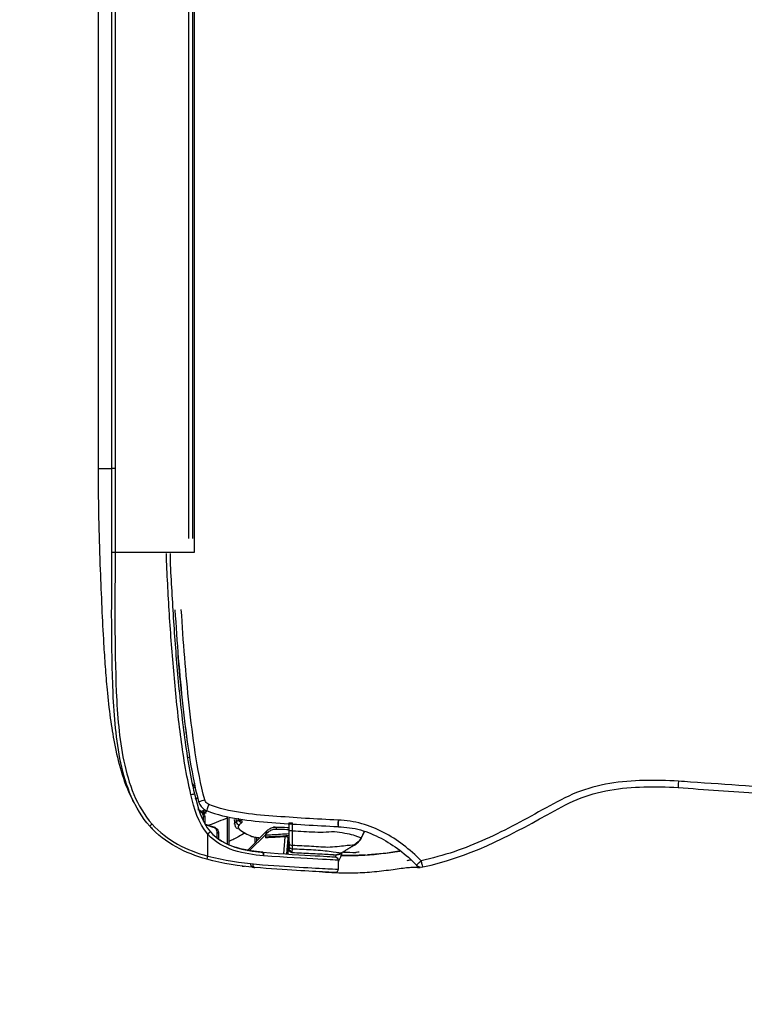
# Model space of a CAD drawing. Header units: millimetres. Extents: x 922208 to 1069538, y -182208 to -99877.
# Tile 194 of 256: x 998254 to 998359, y -162346 to -162203. Entities that reach past the tile are written whole.
import ezdxf
from ezdxf import colors
from ezdxf.entities.mleader import LeaderData, LeaderLine
from ezdxf.math import Vec2, Vec3

# ---------------------------------------------------------------- set-up
doc = ezdxf.new("R2010")
doc.units = ezdxf.units.MM
doc.header["$MEASUREMENT"] = 0
doc.layers.add('IS_KLIM Opis_Średnice', color=7, linetype='Continuous', lineweight=9)
doc.layers.add('IS_KLIM_urządzenia', color=3, linetype='Continuous')

# ---------------------------------------------------------------- blocks, each defined once
blk = doc.blocks.new('G$CFEA986A8')
at = {"layer": 'IS_KLIM_urządzenia', "linetype": 'Continuous'}
for p, q in [((960.8, 27.59), (960.8, 27.59)), ((960.8, 27.59), (960.8, 27.58)), ((960.8, 27.58), (960.8, 27.58)), ((965.33, 27.29), (963.06, 27.49)), ((965.34, 27.5), (963.25, 27.5)), ((963.62, 27.59), (963.77, 27.59)), ((963.77, 27.59), (963.62, 27.59)), ((963.62, 27.59), (963.62, 27.59)), ((963.62, 27.59), (963.62, 27.59)), ((963.78, 27.59), (963.64, 27.59)), ((963.65, 27.59), (963.64, 27.59)), ((963.64, 27.59), (963.65, 27.59)), ((964.65, 27.59), (963.77, 27.59)), ((964.65, 27.59), (963.78, 27.59)), ((963.81, 27.59), (964.11, 27.59)), ((964.11, 27.59), (963.81, 27.59)), ((964.65, 27.59), (963.82, 27.59)), ((963.82, 27.59), (963.82, 27.59)), ((963.96, 27.59), (964.65, 27.59)), ((963.96, 27.59), (963.96, 27.59)), ((964.65, 27.59), (963.96, 27.59)), ((963.96, 27.59), (964.65, 27.59)), ((963.96, 27.59), (963.96, 27.59)), ((964.65, 27.59), (963.96, 27.59)), ((964.64, 27.59), (964.65, 27.59)), ((965.15, 28.07), (964.65, 27.59)), ((964.65, 27.59), (965.09, 28)), ((965.09, 28), (964.65, 27.59)), ((965.08, 27.99), (964.65, 27.59)), ((964.66, 27.6), (964.65, 27.59)), ((964.65, 27.59), (964.66, 27.6)), ((964.65, 27.59), (964.65, 27.59)), ((964.65, 27.58), (964.65, 27.59)), ((964.65, 27.59), (964.65, 27.59)), ((964.65, 27.59), (964.65, 27.59)), ((964.65, 27.59), (964.65, 27.59)), ((964.65, 27.59), (964.65, 27.59)), ((964.65, 27.59), (964.65, 27.59)), ((964.65, 27.59), (964.65, 27.59)), ((964.65, 27.58), (964.65, 27.58)), ((965.08, 28), (964.75, 27.68)), ((964.76, 27.69), (965.08, 27.99)), ((965.13, 27.95), (965.13, 27.96)), ((965.13, 27.94), (965.13, 27.94)), ((965.13, 27.94), (965.13, 27.94)), ((962.82, 27.01), (965.29, 26.79)), ((962.49, 24.22), (962.22, 24.49)), ((962.04, 24.32), (962.13, 24.22)), ((962.13, 24.22), (964.85, 21.51)), ((962.13, 24.22), (962.49, 24.22)), ((964.88, 21.83), (962.49, 24.22)), ((962.49, 24.22), (962.63, 24.22)), ((46.52, 13.96), (921.55, 13.84)), ((48.58, 13.7), (919.48, 13.58)), ((919.48, 13.06), (48.58, 13.18)), ((921.53, 13.84), (921.53, 2.34)), ((58.74, 2.46), (909.33, 2.34)), ((909.33, 1.87), (58.74, 1.98)), ((58.73, 0), (909.33, -0.12))]:
    blk.add_line(p, q, dxfattribs=at)
for centre, radius, start, end in [((966.23, 46.82), 1, 314.7826, 11.7219), ((965.57, 23.69), 0.5, 174.3028, 174.8572)]:
    blk.add_arc(centre, radius, start, end, dxfattribs=at)
at = {"layer": 'IS_KLIM_urządzenia', "linetype": 'Continuous', "extrusion": (0, 0, -1)}
for centre, start, end in [((-966.24, 34.23), 2.819, 90), ((-967.54, 34.23), 90, 182.7932)]:
    blk.add_arc(centre, 0.5, start, end, dxfattribs=at)
at = {"layer": 'IS_KLIM_urządzenia', "linetype": 'Continuous'}
for centre, major_axis, ratio, start_param, end_param in [((954.69, 84.17), (-0.998, 0.07), 0.023762, 1.636562, 3.141593), ((966.23, 46.82), (-0.979, -0.203), 0.056856, 1.631801, 3.141593), ((966.23, 46.82), (-0.704, 0.71), 0.020204, 3.141593, 4.63148), ((960.36, 34.82), (0.999, -0.049), 0.051256, 4.768713, 6.283185), ((960.36, 34.78), (0.999, -0.047), 0.051373, 4.768607, 6.283185), ((960.8, 28.09), (0, 0.5), 0.002816, 3.141639, 4.764644), ((961.96, 28.09), (0, 0.5), 0.000868, 1.518284, 3.141546), ((963.62, 27.79), (0, -0.2), 0.000013, 0.000046, 1.220385), ((963.74, 28.09), (0, 0.5), 0.707175, 3.141658, 4.713759), ((964.1, 27.28), (-0.499, -0.033), 0.703948, 5.100293, 5.413725), ((964.11, 27.79), (0, 0.2), 0.000013, 3.141639, 4.361977), ((964.21, 28.09), (0, 0.5), 0.707187, 3.141658, 4.713902), ((961.71, 25.79), (-0.25, 0.009), 0.004928, 4.721292, 6.283312), ((962.22, 24.49), (0.177, 0.177), 0.009872, 1.573264, 3.141593), ((965.57, 23.69), (0.498, -0.05), 0.399009, 1.576336, 3.142289), ((965.57, 23.69), (0.498, -0.045), 0.399039, 1.572475, 3.141593), ((965.57, 23.75), (0.498, -0.042), 0.40242, 1.570829, 3.141593), ((966.78, 22.67), (-0.498, 0.048), 0.655613, 1.68664, 3.142509), ((960.03, 20.77), (-0.282, 0.413), 0.898755, 3.126761, 4.122323), ((960.3, 20.73), (0.367, 0.34), 0.8822, 4.14442, 5.443074), ((960.62, 20.38), (0.376, 0.33), 0.885836, 4.168001, 5.478744), ((962.34, 17.18), (0, 0.2), 0.576627, 0, 1.56207), ((958.09, 16.02), (0.925, -0.381), 0.043497, 4.774575, 6.283185), ((961.57, 16.6), (-0.192, 0.056), 0.184381, 0, 0.981312), ((962.44, 15.81), (0.326, -0.379), 0.006066, 3.141593, 4.776304), ((965.61, 15.81), (-0.482, 0.133), 0.040619, 1.62052, 3.141593), ((957.43, 15.43), (0.263, -0.965), 0.021464, 0, 1.498233), ((959.1, 15.2), (0.191, 0.059), 0.212832, 0.62596, 2.147611), ((959.27, 14.73), (-0.18, 0.087), 0.196125, 0, 1.166038), ((959.21, 15.5), (-0.19, -0.061), 0.210046, 3.10566, 3.756008), ((959.99, 15.18), (0, 0.2), 0.433029, 0, 1.56207), ((956.69, 13.39), (0.117, -0.486), 0.019962, 1.512141, 3.141593), ((960.96, 7.75), (-0.331, 0.375), 0.006851, 1.634627, 3.141593), ((921.53, 2.37), (0, 0.5), 0.000014, 1.623156, 3.109817)]:
    blk.add_ellipse(centre, major_axis=major_axis, ratio=ratio, start_param=start_param, end_param=end_param, dxfattribs=at)
at = {"layer": 'IS_KLIM_urządzenia', "linetype": 'Continuous', "extrusion": (0, 0, -1)}
for centre, major_axis, ratio, start_param, end_param in [((964.05, 27.59), (-0.725, 0), 0.000047, 1.659786, 2.553482), ((964.05, 27.59), (-0.725, 0), 0.000047, 3.72973, 4.623425), ((964.65, 28.09), (0.266, -0.423), 1, 5.550236, 6.844477)]:
    blk.add_ellipse(centre, major_axis=major_axis, ratio=ratio, start_param=start_param, end_param=end_param, dxfattribs=at)
at = {"layer": 'IS_KLIM_urządzenia', "linetype": 'Continuous'}
for points, knots in [([(955.58, 95.9), (955.58, 95.9), (955.58, 95.9), (955.53, 95.23), (955.49, 94.57), (955.25, 91.24), (955.06, 88.58), (954.84, 85.33), (954.79, 84.73), (954.75, 84.14)], [0, 0, 0, 0, 0.000005, 0.000005, 0.169628, 0.169628, 0.84812, 0.84812, 1, 1, 1, 1]), ([(954.75, 84.14), (954.63, 82.47), (954.61, 80.8), (954.69, 77.48), (954.82, 75.82), (955.37, 72.52), (955.81, 70.89), (957.03, 67.83), (957.82, 66.37), (960.23, 62.03), (961.84, 59.14), (964.54, 53.15), (965.62, 50.05), (966.3, 46.78)], [0, 0, 0, 0, 0.125, 0.125, 0.25, 0.25, 0.375, 0.375, 0.5, 0.5, 0.75, 0.75, 1, 1, 1, 1]), ([(967.2, 47.03), (965.86, 53.51), (962.85, 59.33), (958.84, 66.5), (958.05, 67.93), (956.79, 70.95), (956.34, 72.56), (955.76, 75.84), (955.63, 77.48), (955.55, 80.78), (955.57, 82.47), (955.68, 84.1)], [0, 0, 0, 0, 0.5, 0.5, 0.625, 0.625, 0.75, 0.75, 0.875, 0.875, 1, 1, 1, 1]), ([(966.3, 46.78), (964.67, 45.16), (963.24, 43.34), (961.67, 40.33), (961.23, 39.26), (960.62, 37.05), (960.47, 35.91), (960.41, 34.77)], [0, 0, 0, 0, 0.5, 0.5, 0.75, 0.75, 1, 1, 1, 1]), ([(961.36, 34.77), (961.41, 35.86), (961.55, 36.93), (962.13, 39.01), (962.55, 40.02), (964.04, 42.86), (965.39, 44.59), (966.93, 46.11)], [0, 0, 0, 0, 0.25, 0.25, 0.5, 0.5, 1, 1, 1, 1]), ([(967.94, 32.46), (967.98, 33.04), (968.04, 34.37), (968.09, 36.58), (968.01, 38.79), (967.83, 40.67), (967.66, 42.07), (967.47, 43.41), (967.32, 44.56), (967.24, 45.44), (967.23, 46.03), (967.25, 46.23), (967.27, 46.26)], [0, 0, 0, 0, 0.115267, 0.254457, 0.395518, 0.463491, 0.528201, 0.59274, 0.664878, 0.754718, 0.87115, 1, 1, 1, 1]), ([(967.3, 46.34), (967.3, 46.34), (967.31, 46.4), (967.29, 46.6), (967.29, 46.62), (967.29, 46.62)], [0, 0, 0, 0, 0.020014, 0.885037, 1, 1, 1, 1]), ([(965.56, 35.11), (965.56, 35.53), (965.57, 36.73), (965.52, 38.45), (965.36, 40.28), (965.19, 41.69), (965.03, 42.84), (964.95, 43.45), (964.92, 43.67)], [0, 0, 0, 0, 0.166496, 0.472954, 0.620259, 0.762905, 0.910022, 1, 1, 1, 1]), ([(961.96, 28.12), (962.02, 29.2), (962.07, 30.28), (962.16, 31.9), (962.19, 32.44), (962.06, 33.52), (962.05, 34.06), (962.26, 35.6), (962.42, 36.56), (962.87, 37.76), (963, 38.06), (963.01, 38.08)], [0, 0, 0, 0, 0.25, 0.25, 0.375, 0.375, 0.5, 0.5, 0.75, 0.75, 1, 1, 1, 1]), ([(964.07, 37.1), (963.98, 37.24), (963.79, 37.51), (963.45, 37.81), (963.16, 38.01), (963.04, 38.08), (963, 38.1)], [0, 0, 0, 0, 0.309065, 0.631823, 0.868077, 1, 1, 1, 1]), ([(964.07, 37.09), (963.98, 37.24), (963.78, 37.5), (963.44, 37.81), (963.16, 38), (963.05, 38.06), (963.01, 38.08)], [0, 0, 0, 0, 0.319138, 0.64537, 0.882709, 1, 1, 1, 1]), ([(965.05, 37.8), (965.06, 37.67), (965.08, 37.54), (965.1, 37.37), (965.1, 37.34), (965.1, 37.31)], [0, 0, 0, 0, 0.794972, 0.794972, 1, 1, 1, 1]), ([(964.04, 37.07), (964.04, 37.05), (964.05, 36.71), (964.19, 35.39), (964.31, 34.5), (964.4, 32.69), (964.28, 31.78), (964.18, 29.94), (964.14, 29.01), (964.09, 28.09)], [0, 0, 0, 0, 0.25, 0.25, 0.5, 0.5, 0.75, 0.75, 1, 1, 1, 1]), ([(960.41, 34.72), (960.26, 31.56), (960.06, 28.4), (959.71, 23.67), (959.56, 22.09), (959.07, 18.98), (958.75, 17.44), (958.13, 15.95)], [0, 0, 0, 0, 0.5, 0.5, 0.75, 0.75, 1, 1, 1, 1]), ([(959.02, 15.64), (959.64, 17.15), (959.98, 18.72), (960.49, 21.88), (960.64, 23.48), (961.01, 28.3), (961.2, 31.53), (961.35, 34.73)], [0, 0, 0, 0, 0.25, 0.25, 0.5, 0.5, 1, 1, 1, 1]), ([(960.41, 34.77), (960.41, 34.77), (960.41, 34.77), (960.41, 34.75), (960.41, 34.74), (960.41, 34.72)], [0, 0, 0, 0, 0.001414, 0.001414, 1, 1, 1, 1]), ([(961.35, 34.73), (961.35, 34.73), (961.35, 34.73), (961.35, 34.74), (961.36, 34.76), (961.36, 34.77)], [0, 0, 0, 0, 0.001471, 0.001471, 1, 1, 1, 1]), ([(964.56, 28.09), (964.61, 29), (964.65, 29.9), (964.75, 31.71), (964.82, 32.66), (965.03, 34.22), (965.11, 34.83), (965.16, 35.22), (965.17, 35.23), (965.17, 35.22), (965.17, 35.22), (965.17, 35.22)], [0, 0, 0, 0, 0.284008, 0.284008, 0.568016, 0.568016, 0.852024, 0.852024, 0.994028, 0.994028, 1, 1, 1, 1]), ([(965.46, 34.09), (965.46, 34.09), (965.46, 34.09), (965.46, 34.09), (965.46, 34.13), (965.46, 34.18), (965.46, 34.24), (965.45, 34.36), (965.43, 34.59), (965.34, 34.9), (965.23, 35.11), (965.15, 35.22)], [0, 0, 0, 0, 0.001602, 0.502486, 0.642444, 0.701637, 0.729046, 0.756167, 0.815817, 0.90057, 1, 1, 1, 1]), ([(965.16, 35.25), (965.59, 35.16), (966, 35.01), (966.42, 34.77), (966.45, 34.76), (966.47, 34.74)], [0, 0, 0, 0, 0.941622, 0.941622, 1, 1, 1, 1]), ([(965.16, 35.22), (965.2, 35.15), (965.31, 34.98), (965.39, 34.73), (965.43, 34.55), (965.44, 34.49)], [0, 0, 0, 0, 0.324072, 0.765618, 1, 1, 1, 1]), ([(965.46, 34.03), (965.46, 34.06), (965.46, 34.12), (965.46, 34.12), (965.46, 34.12), (965.46, 34.13), (965.46, 34.13), (965.46, 34.15), (965.46, 34.19), (965.46, 34.32), (965.43, 34.62), (965.36, 34.97), (965.2, 35.18), (965.16, 35.22)], [0, 0, 0, 0, 0.103876, 0.340883, 0.382554, 0.387142, 0.39037, 0.395164, 0.414092, 0.462737, 0.590801, 0.905937, 1, 1, 1, 1]), ([(966.24, 34.73), (966.24, 34.73), (966.19, 33.69), (965.98, 29.9), (965.85, 27.14), (965.59, 23.95)], [0, 0, 0, 0, 0.5, 0.5, 1, 1, 1, 1]), ([(965.63, 15.79), (966.27, 18.17), (966.59, 20.61), (967.02, 25.18), (967.13, 27.31), (967.34, 30.85), (967.42, 32.29), (967.52, 34.22), (967.54, 34.73), (967.54, 34.73)], [0, 0, 0, 0, 0.25, 0.25, 0.5, 0.5, 0.75, 0.75, 1, 1, 1, 1]), ([(965.08, 23.79), (965.34, 26.88), (965.47, 29.57), (965.69, 33.25), (965.74, 34.25), (965.74, 34.25)], [0, 0, 0, 0, 0.500106, 0.500106, 1, 1, 1, 1]), ([(965.46, 34.05), (965.46, 34.04), (965.46, 34.03), (965.45, 33.91), (965.44, 33.65), (965.38, 32.61), (965.33, 31.63), (965.24, 29.85), (965.2, 28.96), (965.15, 28.07)], [0, 0, 0, 0, 0.02439, 0.02439, 0.219512, 0.219512, 0.609756, 0.609756, 1, 1, 1, 1]), ([(968.04, 34.21), (968.04, 34.21), (968.01, 33.7), (967.91, 31.81), (967.82, 30.4), (967.61, 26.94), (967.5, 24.85), (967.06, 20.38), (966.74, 18), (966.09, 15.68)], [0, 0, 0, 0, 0.25, 0.25, 0.5, 0.5, 0.75, 0.75, 1, 1, 1, 1]), ([(967.95, 32.55), (967.95, 32.54), (967.95, 32.54), (967.95, 32.53), (967.95, 32.53), (967.95, 32.53), (967.95, 32.52), (967.95, 32.52)], [0, 0, 0, 0, 0.491862, 0.491862, 0.745898, 0.745898, 1, 1, 1, 1]), ([(961.96, 28.12), (961.63, 28.12), (961.3, 28.12), (960.91, 28.12), (960.86, 28.12), (960.81, 28.12)], [0, 0, 0, 0, 0.8646, 0.8646, 1, 1, 1, 1]), ([(961.52, 27.59), (961.52, 27.5), (961.51, 27.41), (961.49, 26.81), (961.47, 26.31), (961.46, 25.8)], [0, 0, 0, 0, 0.152905, 0.152905, 1, 1, 1, 1]), ([(961.63, 27.59), (961.65, 27.59), (961.67, 27.59), (961.77, 27.59), (961.86, 27.59), (962.03, 27.59), (962.11, 27.59), (962.18, 27.59), (962.19, 27.59), (962.2, 27.59)], [0, 0, 0, 0, 0.082278, 0.082278, 0.515336, 0.515336, 0.94848, 0.94848, 1, 1, 1, 1]), ([(961.7, 25.79), (961.71, 25.96), (961.72, 26.13), (961.74, 26.73), (961.75, 27.16), (961.77, 27.59)], [0, 0, 0, 0, 0.277754, 0.277754, 1, 1, 1, 1]), ([(964.09, 28.09), (963.86, 28.1), (963.57, 28.1), (962.96, 28.11), (962.63, 28.11), (962.19, 28.12), (962.07, 28.12), (961.96, 28.12)], [0, 0, 0, 0, 0.429825, 0.429825, 0.859756, 0.859756, 1, 1, 1, 1]), ([(961.96, 27.59), (962.06, 27.59), (962.15, 27.59), (962.52, 27.59), (962.8, 27.59), (963.31, 27.59), (963.54, 27.59), (963.74, 27.59)], [0, 0, 0, 0, 0.140214, 0.140214, 0.570124, 0.570124, 1, 1, 1, 1]), ([(962.2, 27.59), (962.36, 27.59), (962.53, 27.59), (963.01, 27.59), (963.32, 27.59), (963.62, 27.59)], [0, 0, 0, 0, 0.351844, 0.351844, 1, 1, 1, 1]), ([(962.41, 27.59), (962.46, 26.77), (962.51, 25.96), (962.59, 24.83), (962.61, 24.52), (962.63, 24.22)], [0, 0, 0, 0, 0.726529, 0.726529, 1, 1, 1, 1]), ([(962.85, 24.21), (962.84, 24.38), (962.82, 24.54), (962.77, 25.38), (962.73, 26.04), (962.67, 27), (962.65, 27.3), (962.63, 27.59)], [0, 0, 0, 0, 0.147619, 0.147619, 0.738093, 0.738093, 1, 1, 1, 1]), ([(963.06, 27.49), (963.03, 27.49), (962.99, 27.48), (962.93, 27.44), (962.9, 27.41), (962.86, 27.33), (962.84, 27.29), (962.82, 27.19), (962.81, 27.14), (962.81, 27.06), (962.81, 27.04), (962.82, 27.01)], [0, 0, 0, 0, 0.247479, 0.247479, 0.496795, 0.496795, 0.717384, 0.717384, 0.907765, 0.907765, 1, 1, 1, 1]), ([(963.62, 27.59), (963.63, 27.59), (963.63, 27.59), (963.63, 27.59), (963.64, 27.59), (963.67, 27.59), (963.7, 27.59), (963.73, 27.59), (963.74, 27.59), (963.75, 27.59)], [0, 0, 0, 0, 0.03684, 0.03684, 0.184198, 0.184198, 0.773632, 0.773632, 1, 1, 1, 1]), ([(963.62, 27.59), (963.64, 27.59), (963.66, 27.59), (963.7, 27.59), (963.73, 27.59), (963.76, 27.59), (963.77, 27.59), (963.78, 27.59)], [0, 0, 0, 0, 0.33263, 0.33263, 0.794188, 0.794188, 1, 1, 1, 1]), ([(963.62, 27.59), (963.63, 27.59), (963.63, 27.59), (963.64, 27.59), (963.64, 27.59), (963.67, 27.59), (963.7, 27.59), (963.76, 27.59), (963.79, 27.59), (963.82, 27.59)], [0, 0, 0, 0, 0.02531, 0.02531, 0.126549, 0.126549, 0.531507, 0.531507, 1, 1, 1, 1]), ([(963.78, 27.59), (963.77, 27.59), (963.76, 27.59), (963.72, 27.59), (963.68, 27.59), (963.65, 27.59)], [0, 0, 0, 0, 0.257776, 0.257776, 1, 1, 1, 1]), ([(963.65, 27.59), (963.66, 27.59), (963.67, 27.59), (963.72, 27.59), (963.75, 27.59), (963.78, 27.59)], [0, 0, 0, 0, 0.26079, 0.26079, 1, 1, 1, 1]), ([(964.21, 27.59), (964.25, 27.59), (964.29, 27.59), (964.43, 27.59), (964.51, 27.59), (964.62, 27.59), (964.65, 27.59), (964.65, 27.59)], [0, 0, 0, 0, 0.140473, 0.140473, 0.570712, 0.570712, 1, 1, 1, 1]), ([(964.21, 27.58), (964.25, 27.58), (964.28, 27.58), (964.42, 27.58), (964.51, 27.58), (964.62, 27.58), (964.65, 27.58), (964.65, 27.58)], [0, 0, 0, 0, 0.140333, 0.140333, 0.570144, 0.570144, 1, 1, 1, 1]), ([(965.15, 28.07), (965.15, 28.07), (965.11, 28.07), (964.96, 28.08), (964.85, 28.08), (964.67, 28.09), (964.62, 28.09), (964.56, 28.09)], [0, 0, 0, 0, 0.429933, 0.429933, 0.859697, 0.859697, 1, 1, 1, 1]), ([(964.84, 27.63), (964.84, 27.63), (964.83, 27.62), (964.81, 27.61), (964.8, 27.61), (964.76, 27.6), (964.72, 27.59), (964.67, 27.59), (964.66, 27.59), (964.65, 27.59)], [0, 0, 0, 0, 0.370218, 0.370218, 0.528672, 0.528672, 0.919032, 0.919032, 1, 1, 1, 1]), ([(961.46, 25.8), (961.45, 25.7), (961.46, 25.6), (961.49, 25.29), (961.56, 25.06), (961.74, 24.69), (961.85, 24.53), (962, 24.36), (962.02, 24.34), (962.04, 24.32)], [0, 0, 0, 0, 0.177731, 0.177731, 0.59018, 0.59018, 0.940555, 0.940555, 1, 1, 1, 1]), ([(962.22, 24.49), (962.08, 24.63), (961.96, 24.8), (961.79, 25.15), (961.74, 25.34), (961.71, 25.62), (961.7, 25.71), (961.7, 25.79)], [0, 0, 0, 0, 0.410681, 0.410681, 0.822529, 0.822529, 1, 1, 1, 1]), ([(962.11, 16.19), (963.2, 17.13), (963.9, 18.42), (964.76, 21.07), (964.95, 22.43), (965.07, 23.73)], [0, 0, 0, 0, 0.5, 0.5, 1, 1, 1, 1]), ([(965.59, 23.89), (965.46, 22.49), (965.26, 21.03), (964.35, 18.18), (963.6, 16.81), (962.45, 15.79)], [0, 0, 0, 0, 0.5, 0.5, 1, 1, 1, 1]), ([(962.63, 24.22), (962.65, 24.22), (962.68, 24.21), (962.74, 24.21), (962.76, 24.21), (962.8, 24.21), (962.82, 24.21), (962.84, 24.21), (962.84, 24.21), (962.85, 24.21)], [0, 0, 0, 0, 0.315815, 0.315815, 0.631664, 0.631664, 0.946964, 0.946964, 1, 1, 1, 1]), ([(962.77, 22.21), (962.82, 22.35), (962.87, 22.55), (962.93, 22.97), (962.95, 23.17), (962.97, 23.39)], [0, 0, 0, 0, 0.583115, 0.583115, 1, 1, 1, 1]), ([(962.85, 24.21), (962.86, 24.21), (962.88, 24.21), (962.93, 24.21), (962.96, 24.21), (963, 24.21)], [0, 0, 0, 0, 0.325415, 0.325415, 1, 1, 1, 1]), ([(965.07, 23.73), (965.07, 23.69), (965.06, 23.65), (965.05, 23.52), (965.04, 23.43), (965.02, 23.17), (965, 23.02), (964.95, 22.61), (964.91, 22.36), (964.82, 21.77), (964.76, 21.43), (964.53, 20.35), (964.32, 19.62), (963.81, 18.4), (963.54, 17.9), (963.22, 17.43)], [0, 0, 0, 0, 0.01825, 0.01825, 0.060304, 0.060304, 0.132525, 0.132525, 0.246095, 0.246095, 0.402611, 0.402611, 0.74532, 0.74532, 1, 1, 1, 1]), ([(966.78, 22.01), (966.78, 22.01), (966.84, 22), (966.95, 22.03), (967.07, 22.1), (967.16, 22.19), (967.21, 22.27), (967.24, 22.34), (967.25, 22.39), (967.26, 22.43), (967.26, 22.44), (967.26, 22.45), (967.26, 22.45), (967.26, 22.45), (967.26, 22.46), (967.26, 22.46), (967.26, 22.46)], [0, 0, 0, 0, 0.014957, 0.230647, 0.404323, 0.550842, 0.673461, 0.771778, 0.844068, 0.888574, 0.900891, 0.909159, 0.918712, 0.93551, 0.981208, 1, 1, 1, 1]), ([(967.28, 22.63), (967.28, 22.59), (967.27, 22.55), (967.27, 22.49), (967.26, 22.47), (967.26, 22.46), (967.26, 22.46), (967.26, 22.46)], [0, 0, 0, 0, 0.498718, 0.498718, 0.99668, 0.99668, 1, 1, 1, 1]), ([(967.26, 22.46), (967.26, 22.46), (967.26, 22.46), (967.26, 22.47), (967.27, 22.49), (967.27, 22.53), (967.27, 22.55), (967.27, 22.58)], [0, 0, 0, 0, 0.000031, 0.000031, 0.61098, 0.61098, 1, 1, 1, 1]), ([(960.77, 20.72), (960.77, 20.72), (960.76, 20.73), (960.71, 20.77), (960.67, 20.79), (960.58, 20.79), (960.53, 20.78), (960.49, 20.75)], [0, 0, 0, 0, 0.062565, 0.062565, 0.548357, 0.548357, 1, 1, 1, 1]), ([(961.01, 19.74), (961.09, 19.73), (961.31, 19.75), (961.54, 19.93), (961.64, 20.09), (961.66, 20.13)], [0, 0, 0, 0, 0.289751, 0.808576, 1, 1, 1, 1]), ([(961.09, 20.37), (961.18, 20.27), (961.28, 20.21), (961.49, 20.18), (961.61, 20.24), (961.71, 20.35)], [0, 0, 0, 0, 0.456839, 0.456839, 1, 1, 1, 1]), ([(962.31, 21.21), (962.46, 20.92), (962.62, 20.62), (963.03, 19.85), (963.28, 19.36), (963.53, 18.88)], [0, 0, 0, 0, 0.379029, 0.379029, 1, 1, 1, 1]), ([(963.92, 18.68), (963.54, 18.68), (963.16, 18.68), (962.34, 18.68), (961.91, 18.68), (961.21, 18.68), (960.95, 18.68), (960.49, 18.68), (960.29, 18.68), (960.1, 18.68)], [0, 0, 0, 0, 0.296997, 0.296997, 0.640532, 0.640532, 0.845161, 0.845161, 1, 1, 1, 1]), ([(960.1, 18.68), (960.27, 18.25), (960.44, 17.81), (960.79, 16.91), (960.98, 16.43), (961.16, 15.96)], [0, 0, 0, 0, 0.478968, 0.478968, 1, 1, 1, 1]), ([(960.12, 18.88), (960.23, 18.88), (960.34, 18.88), (960.88, 18.88), (961.32, 18.88), (961.94, 18.88), (962.11, 18.88), (962.86, 18.88), (963.43, 18.88), (964, 18.88)], [0, 0, 0, 0, 0.084494, 0.084494, 0.422472, 0.422472, 0.560579, 0.560579, 1, 1, 1, 1]), ([(960.15, 19.88), (960.2, 19.89), (960.24, 19.89), (960.42, 19.9), (960.55, 19.92), (960.67, 19.93)], [0, 0, 0, 0, 0.263267, 0.263267, 1, 1, 1, 1]), ([(961.01, 19.71), (960.99, 19.7), (960.97, 19.7), (960.86, 19.72), (960.76, 19.8), (960.67, 19.93)], [0, 0, 0, 0, 0.175003, 0.175003, 1, 1, 1, 1]), ([(961.38, 16.66), (961.41, 16.76), (961.46, 16.86), (961.57, 17.03), (961.64, 17.1), (961.8, 17.23), (961.89, 17.28), (962.1, 17.36), (962.22, 17.38), (962.34, 17.38)], [0, 0, 0, 0, 0.230955, 0.230955, 0.455697, 0.455697, 0.706422, 0.706422, 1, 1, 1, 1]), ([(962.23, 17.18), (962.13, 17.18), (962.04, 17.16), (961.87, 17.1), (961.79, 17.06), (961.67, 16.96), (961.61, 16.9), (961.52, 16.77), (961.48, 16.69), (961.46, 16.61)], [0, 0, 0, 0, 0.299295, 0.299295, 0.552236, 0.552236, 0.775182, 0.775182, 1, 1, 1, 1]), ([(963.03, 17.18), (962.84, 17.18), (962.66, 17.18), (962.39, 17.18), (962.31, 17.18), (962.23, 17.18)], [0, 0, 0, 0, 0.696556, 0.696556, 1, 1, 1, 1]), ([(962.34, 17.38), (962.45, 17.38), (962.56, 17.38), (962.84, 17.38), (963.01, 17.38), (963.18, 17.38)], [0, 0, 0, 0, 0.390013, 0.390013, 1, 1, 1, 1]), ([(958.13, 15.95), (958.09, 15.85), (958.03, 15.75), (957.88, 15.59), (957.79, 15.51), (957.62, 15.42), (957.55, 15.39), (957.47, 15.37)], [0, 0, 0, 0, 0.368676, 0.368676, 0.737518, 0.737518, 1, 1, 1, 1]), ([(960.98, 7.72), (962.17, 8.78), (963.14, 10.05), (964.66, 12.8), (965.21, 14.27), (965.63, 15.79)], [0, 0, 0, 0, 0.5, 0.5, 1, 1, 1, 1]), ([(965.63, 15.79), (964.68, 15.79), (963.74, 15.79), (962.68, 15.79), (962.57, 15.79), (962.45, 15.79)], [0, 0, 0, 0, 0.894615, 0.894615, 1, 1, 1, 1]), ([(957.47, 15.37), (955.22, 14.75), (952.93, 14.35), (948.34, 13.64), (946.03, 13.36), (939.09, 12.61), (934.45, 12.24), (929.8, 11.96)], [0, 0, 0, 0, 0.25, 0.25, 0.5, 0.5, 1, 1, 1, 1]), ([(929.86, 11.03), (934.54, 11.32), (939.21, 11.68), (946.19, 12.44), (948.51, 12.73), (953.12, 13.44), (955.43, 13.85), (957.69, 14.47)], [0, 0, 0, 0, 0.5, 0.5, 0.75, 0.75, 1, 1, 1, 1]), ([(957.69, 14.47), (957.85, 14.51), (958, 14.57), (958.33, 14.76), (958.51, 14.9), (958.81, 15.23), (958.93, 15.43), (959.02, 15.64)], [0, 0, 0, 0, 0.262451, 0.262451, 0.631307, 0.631307, 1, 1, 1, 1]), ([(959.09, 14.81), (959.03, 14.7), (958.97, 14.58), (958.89, 14.43), (958.88, 14.39), (958.86, 14.36)], [0, 0, 0, 0, 0.758703, 0.758703, 1, 1, 1, 1]), ([(959.09, 14.81), (959.14, 14.92), (959.2, 15.01), (959.36, 15.16), (959.45, 15.23), (959.64, 15.32), (959.75, 15.36), (959.91, 15.38), (959.95, 15.38), (959.99, 15.38)], [0, 0, 0, 0, 0.291856, 0.291856, 0.579131, 0.579131, 0.886367, 0.886367, 1, 1, 1, 1]), ([(959.9, 15.18), (959.87, 15.18), (959.84, 15.18), (959.71, 15.16), (959.63, 15.14), (959.47, 15.06), (959.4, 15.01), (959.28, 14.88), (959.22, 14.81), (959.18, 14.73)], [0, 0, 0, 0, 0.114875, 0.114875, 0.424433, 0.424433, 0.71152, 0.71152, 1, 1, 1, 1]), ([(959.99, 15.38), (960.11, 15.38), (960.23, 15.38), (960.55, 15.38), (960.74, 15.38), (960.94, 15.38)], [0, 0, 0, 0, 0.379834, 0.379834, 1, 1, 1, 1]), ([(966.09, 15.68), (965.66, 14.11), (965.09, 12.61), (963.52, 9.78), (962.52, 8.46), (961.29, 7.38)], [0, 0, 0, 0, 0.5, 0.5, 1, 1, 1, 1]), ([(921.68, 10.32), (923.14, 10.32), (924.6, 10.43), (927.53, 10.58), (928.99, 10.67), (933.37, 10.94), (936.29, 11.16), (942.12, 11.68), (945.03, 11.98), (950.83, 12.75), (953.72, 13.19), (956.57, 13.87)], [0, 0, 0, 0, 0.125, 0.125, 0.25, 0.25, 0.5, 0.5, 0.75, 0.75, 1, 1, 1, 1]), ([(956.7, 13.36), (953.84, 12.67), (950.94, 12.23), (945.12, 11.46), (942.19, 11.16), (936.34, 10.64), (933.41, 10.42), (929.01, 10.14), (927.55, 10.06), (924.61, 9.91), (923.15, 9.8), (921.68, 9.8)], [0, 0, 0, 0, 0.25, 0.25, 0.5, 0.5, 0.75, 0.75, 0.875, 0.875, 1, 1, 1, 1]), ([(946.91, 12.54), (947.25, 12.59), (947.6, 12.63), (948.23, 12.71), (948.52, 12.75), (949.02, 12.82), (949.22, 12.85), (949.52, 12.89), (949.61, 12.91), (949.66, 12.91), (949.67, 12.91), (949.67, 12.91)], [0, 0, 0, 0, 0.235675, 0.235675, 0.471347, 0.471347, 0.702455, 0.702455, 0.927895, 0.927895, 1, 1, 1, 1]), ([(941.83, 11.98), (941.83, 11.98), (940.36, 11.82), (937.4, 11.57), (936.9, 11.53), (936.37, 11.49)], [0, 0, 0, 0, 0.843393, 0.843393, 1, 1, 1, 1]), ([(921.53, 2.34), (928.28, 2.34), (935.04, 2.23), (945.16, 2.67), (948.53, 2.93), (955.11, 4.29), (958.41, 5.45), (960.98, 7.72)], [0, 0, 0, 0, 0.5, 0.5, 0.75, 0.75, 1, 1, 1, 1]), ([(961.29, 7.38), (958.75, 5.12), (955.39, 3.88), (948.76, 2.48), (945.36, 2.21), (935.15, 1.75), (928.34, 1.87), (921.53, 1.87)], [0, 0, 0, 0, 0.25, 0.25, 0.5, 0.5, 1, 1, 1, 1]), ([(909.33, -0.12), (912.02, -0.11), (916.93, -0.06), (923.67, 0.16), (929.46, 0.4), (934.16, 0.64), (938.14, 0.89), (941.72, 1.18), (945.46, 1.6), (949.41, 2.23), (953.39, 3.16), (956.26, 4.22), (957.73, 4.98), (957.91, 5.08)], [0, 0, 0, 0, 0.162416, 0.296482, 0.407414, 0.51304, 0.581672, 0.650774, 0.735588, 0.811186, 0.895706, 0.987614, 1, 1, 1, 1]), ([(921.53, 1.87), (921.2, 1.87), (920.86, 1.87), (919.2, 1.87), (917.86, 1.87), (914.13, 1.87), (911.73, 1.87), (909.33, 1.87)], [0, 0, 0, 0, 0.081967, 0.081967, 0.409835, 0.409835, 1, 1, 1, 1])]:
    blk.add_open_spline(points, degree=3, knots=knots, dxfattribs=at)
for points, degree in [([(955.68, 84.1), (955.96, 88.01), (956.23, 91.93), (956.51, 95.85)], 3), ([(966.94, 46.13), (967.09, 46.15), (967.24, 46.22), (967.29, 46.32)], 3), ([(967.29, 46.32), (967.31, 46.43), (967.3, 46.54), (967.28, 46.65)], 3), ([(967.29, 46.32), (967.29, 46.33), (967.3, 46.34), (967.3, 46.34)], 3), ([(966.26, 44.75), (966.23, 44.93), (966.2, 45.11), (966.17, 45.29)], 3), ([(964.94, 43.51), (965.19, 42.03), (965.36, 40.54), (965.46, 39.04)], 3), ([(965.48, 38.69), (965.55, 37.5), (965.57, 36.3), (965.55, 35.08)], 3), ([(963.02, 38.08), (962.56, 38.37), (962.05, 38.54)], 2), ([(963.01, 38.08), (962.7, 38.26), (962.38, 38.43), (962.05, 38.54)], 3), ([(963.01, 38.08), (963.43, 37.83), (963.78, 37.48), (964.04, 37.07)], 3), ([(965.07, 35.52), (965.08, 36.12), (965.09, 36.71), (965.1, 37.31)], 3), ([(965.18, 35.2), (964.59, 36.16), (964.01, 37.11)], 2), ([(965.76, 34.34), (965.65, 34.4), (965.55, 34.45), (965.44, 34.49)], 3), ([(966.24, 34.73), (966.67, 34.73), (967.1, 34.73), (967.54, 34.73)], 3), ([(967.95, 32.52), (967.94, 32.5), (967.94, 32.48), (967.94, 32.45)], 3), ([(960.8, 27.59), (961.08, 27.59), (961.36, 27.59), (961.63, 27.59)], 3), ([(960.8, 27.59), (961.19, 27.59), (961.58, 27.59), (961.96, 27.59)], 3), ([(960.8, 27.58), (961.04, 27.58), (961.28, 27.58), (961.52, 27.58)], 3), ([(960.8, 27.58), (961.04, 27.58), (961.28, 27.58), (961.52, 27.58)], 3), ([(963.12, 27.59), (963.12, 27.56), (963.12, 27.52), (963.12, 27.48)], 3), ([(963.61, 27.59), (963.61, 27.59), (963.62, 27.59), (963.62, 27.59)], 3), ([(963.61, 27.59), (963.62, 27.59), (963.62, 27.59), (963.62, 27.59)], 3), ([(963.62, 27.59), (964.65, 27.59)], 1), ([(963.62, 27.59), (963.62, 27.59), (963.62, 27.59), (963.62, 27.59)], 3), ([(963.62, 27.59), (963.62, 27.59), (963.62, 27.59), (963.62, 27.59)], 3), ([(963.62, 27.59), (963.62, 27.59), (963.62, 27.59), (963.62, 27.59)], 3), ([(964.65, 27.59), (963.72, 27.59)], 1), ([(963.74, 27.59), (963.9, 27.59), (964.05, 27.59), (964.21, 27.59)], 3), ([(963.75, 27.58), (964.65, 27.58)], 1), ([(963.82, 27.58), (963.95, 27.58), (964.08, 27.58), (964.21, 27.58)], 3), ([(964.07, 27.63), (964.08, 27.59), (964.07, 27.54), (964.07, 27.5)], 3), ([(964.56, 28.09), (964.41, 28.09), (964.25, 28.09), (964.09, 28.09)], 3), ([(964.84, 27.63), (964.84, 27.63), (964.84, 27.63)], 2), ([(961.46, 25.8), (961.45, 25.65), (961.45, 25.49), (961.44, 25.34)], 3), ([(961.44, 25.33), (961.45, 25.49), (961.45, 25.64), (961.46, 25.8)], 3), ([(962.82, 27.01), (962.88, 26.08), (962.94, 25.14), (963, 24.21)], 3), ([(961.44, 25.33), (961.44, 25.34), (961.44, 25.34), (961.44, 25.34)], 3), ([(961.44, 25.34), (961.44, 25.34), (961.44, 25.34), (961.44, 25.34)], 3), ([(961.53, 25.25), (961.5, 25.28), (961.47, 25.31), (961.44, 25.33)], 3), ([(964.99, 22.88), (965.02, 23.18), (965.05, 23.49), (965.08, 23.79)], 3), ([(965.08, 23.79), (965.07, 23.76), (965.07, 23.74)], 2), ([(965.59, 23.95), (965.59, 23.93), (965.59, 23.91), (965.59, 23.89)], 3), ([(961.71, 20.35), (962.17, 20.89), (962.5, 21.51), (962.77, 22.21)], 3), ([(963.68, 22.68), (963.41, 22.68), (963.15, 22.68), (962.88, 22.68)], 3), ([(962.91, 22.88), (963.1, 22.88), (963.29, 22.88), (963.48, 22.88)], 3), ([(960.36, 20.28), (960.28, 20.27), (960.21, 20.27), (960.13, 20.27)], 3), ([(960.67, 19.93), (960.57, 20.04), (960.47, 20.16), (960.36, 20.28)], 3), ([(960.77, 20.72), (960.88, 20.6), (960.99, 20.49), (961.09, 20.37)], 3), ([(967.08, 20.79), (967.09, 20.91), (967.11, 21.03), (967.12, 21.15)], 3), ([(960.32, 19.65), (961.01, 19.71)], 1), ([(956.57, 13.87), (958.54, 14.35), (960.56, 14.86), (962.11, 16.19)], 3), ([(962.45, 15.79), (960.85, 14.4), (958.75, 13.85), (956.7, 13.36)], 3), ([(960.96, 15.39), (961.12, 15.8), (961.26, 16.23), (961.38, 16.66)], 3), ([(961.46, 16.61), (961.35, 16.22), (961.22, 15.84), (961.09, 15.47)], 3), ([(957.22, 14.35), (957.26, 14.21), (957.31, 14.07), (957.35, 13.93)], 3), ([(958.86, 14.36), (958.94, 14.51), (959.01, 14.66), (959.09, 14.81)], 3), ([(958.99, 15.2), (958.96, 15.28), (958.94, 15.36), (958.91, 15.43)], 3), ([(959.13, 14.84), (959.07, 14.95), (959.03, 15.08), (958.99, 15.2)], 3), ([(959.14, 15.62), (959.18, 15.51), (959.21, 15.39), (959.25, 15.28)], 3), ([(959.25, 15.28), (959.29, 15.37), (959.32, 15.47), (959.36, 15.57)], 3), ([(959.25, 15.28), (959.26, 15.22), (959.28, 15.16), (959.3, 15.1)], 3), ([(959.47, 15.22), (959.43, 15.33), (959.39, 15.45), (959.36, 15.57)], 3), ([(960.55, 15.18), (960.34, 15.18), (960.12, 15.18), (959.9, 15.18)], 3), ([(951.29, 13.18), (951.31, 13.06), (951.34, 12.94), (951.37, 12.81)], 3), ([(955.23, 13.58), (955.2, 13.68), (955.18, 13.77), (955.15, 13.87)], 3), ([(955.37, 13.91), (955.39, 13.82), (955.42, 13.72), (955.44, 13.63)], 3), ([(955.66, 13.67), (955.63, 13.77), (955.61, 13.86), (955.58, 13.96)], 3), ([(955.71, 13.68), (955.63, 13.97)], 1), ([(961.43, 7.5), (961.59, 7.65), (961.75, 7.8), (961.9, 7.95)], 3), ([(909.33, 2.34), (909.33, 2.09), (909.33, 1.88), (909.33, 1.87)], 3), ([(909.33, 2.34), (913.4, 2.34), (917.46, 2.34), (921.53, 2.34)], 3), ([(909.33, -0.12), (909.33, -0.12), (909.33, 0.54), (909.33, 1.87)], 3)]:
    blk.add_open_spline(points, degree=degree, dxfattribs=at)

msp = doc.modelspace()

# ---------------------------------------------------------------- block references
at = {"layer": 'IS_KLIM_urządzenia', "rotation": 270}
msp.add_blockref('G$CFEA986A8', (998265.29, -161359.31), dxfattribs=at)

# ---------------------------------------------------------------- next in the draw order: leaders
at = {"layer": 'IS_KLIM Opis_Średnice', "ltscale": 30}
ml = msp.add_multileader_mtext('Standard', dxfattribs=at)
ml.set_content('{\\fArial|b0|i0|c238|p0;%%C6,35/%%C9,52}', color=256)
ml.set_leader_properties()
ml.build(insert=Vec2(0, 0))
ml.multileader.update_dxf_attribs({"text_left_attachment_type": 5, "text_right_attachment_type": 5, "dogleg_length": 0.8})
ctx = ml.context
ctx.base_point, ctx.char_height, ctx.plane_origin = Vec3(997286.5, -162663.06), 120, Vec3(1001947.02, -161190.9)
ctx.left_attachment, ctx.right_attachment, ctx.text_align_type = 5, 5, 2
notes = []
notes.append((ctx, [(0, (1, 1, 0), (998235.58, -162663.06), (-1, 0), 0.8, [(0, [(998666.55, -162203.5)], 256, [])])]))
ctx.mtext.insert, ctx.mtext.alignment, ctx.mtext.flow_direction = Vec3(998232.78, -162514.9), 3, 5
ctx.mtext.has_bg_fill, ctx.mtext.bg_color, ctx.mtext.bg_scale_factor, ctx.mtext.bg_transparency, ctx.mtext.use_window_bg_color = 1, -939524096, 1.5, 0, 1
for ctx, leaders in notes:
    for number, flags, end, landing, length, lines in leaders:
        leader = LeaderData()
        leader.index, (leader.has_last_leader_line, leader.has_dogleg_vector, leader.attachment_direction) = number, flags
        leader.last_leader_point, leader.dogleg_vector, leader.dogleg_length = Vec3(end), Vec3(landing), length
        for number, points, colour, breaks in lines:
            line = LeaderLine()
            line.index, line.vertices, line.color, line.breaks = number, Vec3.list(points), colors.encode_raw_color(colour), breaks
            leader.lines.append(line)
        ctx.leaders.append(leader)

# ---------------------------------------------------------------- next in the draw order: leaders
ml = msp.add_multileader_mtext('Standard', dxfattribs=at)
ml.set_content('{\\fArial|b0|i0|c238|p0;\\C7;Odprowadzenie skroplin (przewód tłoczny) od klimatyzatora zastosować pompkę skroplin. W związku z brakiiem w pobliżu istenijącego pionu kanalizacyji sanitarnej skropliny z klimatyzacji zaleca się odprowadzić na zewnątrz budynku. W tym celu należy zamontować rurę odpływową, która skieruje wodę do rynny lub specjalnego zbiornika. Należy pamiętać o regularnym opróżnianiu zbiornika, aby zapobiec jego przepełnieniu. Ustalić bezpośrednio z Inwestrem podczas  robót budowlanych.  }', color=256)
ml.set_leader_properties()
ml.build(insert=Vec2(0, 0))
ml.multileader.update_dxf_attribs({"text_left_attachment_type": 6, "text_right_attachment_type": 6, "dogleg_length": 0.36})
ctx = ml.context
ctx.base_point, ctx.char_height, ctx.plane_origin, ctx.plane_y_axis = Vec3(988606.51, -161888.39), 150, Vec3(1015774.7, -155091.81), Vec3(0, -1)
ctx.left_attachment, ctx.right_attachment = 6, 6
notes = []
notes.append((ctx, [(0, (1, 1, 0), (996909.99, -161888.39), (-1, 0), 0.36, [(1, [(998265.23, -161843.34), (997915.23, -165859.19)], 256, [])])]))
ctx.mtext.insert, ctx.mtext.width, ctx.mtext.flow_direction = Vec3(988608.51, -161694.29), 8371.2038, 5
ctx.mtext.has_bg_fill, ctx.mtext.bg_color, ctx.mtext.bg_scale_factor, ctx.mtext.bg_transparency, ctx.mtext.use_window_bg_color = 1, -939524096, 1.5, 0, 1
for ctx, leaders in notes:
    for number, flags, end, landing, length, lines in leaders:
        leader = LeaderData()
        leader.index, (leader.has_last_leader_line, leader.has_dogleg_vector, leader.attachment_direction) = number, flags
        leader.last_leader_point, leader.dogleg_vector, leader.dogleg_length = Vec3(end), Vec3(landing), length
        for number, points, colour, breaks in lines:
            line = LeaderLine()
            line.index, line.vertices, line.color, line.breaks = number, Vec3.list(points), colors.encode_raw_color(colour), breaks
            leader.lines.append(line)
        ctx.leaders.append(leader)

doc.saveas('drawing.dxf')
